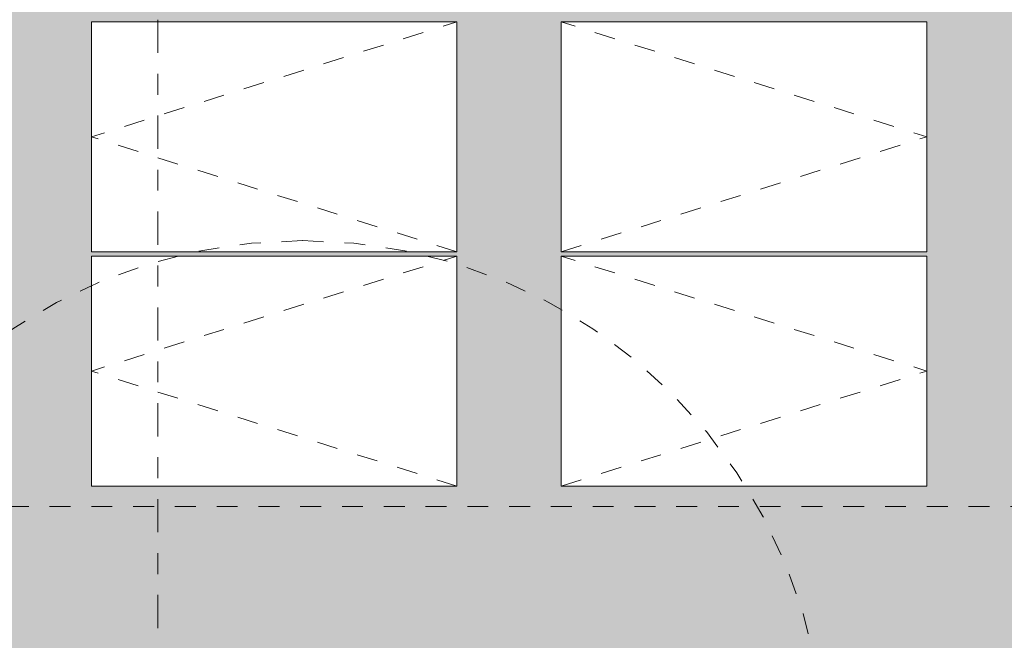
# Model space of a CAD drawing. Header units: metres. Extents: x -180 to 4, y -47 to 4.
# Tile 159 of 256: x -91.83 to -87.12, y -28.53 to -25.56. Entities that reach past the tile are written whole.
import ezdxf

# ---------------------------------------------------------------- set-up
doc = ezdxf.new("R2010")
doc.units = ezdxf.units.M
doc.header["$LTSCALE"] = 0.05
doc.linetypes.add('Linienart-53', pattern=[5.291531, 3.175, -1.058062, 0.352704, -0.705764])
doc.linetypes.add('VW-01 Strichlinie kurz', pattern=[1.999894, 0.999947, -0.999947])
for name, color, linetype, lineweight, true_color in [('30 -35 Decken- 1 Konstruktion-Träger- Stahlbeton', 7, 'Continuous', 13, 0x33aa00), ('30 -35 Decken- 11 Bodendurchbruch', 7, 'Continuous', 15, 0x599559), ('30 -36 Dächer- 1 Konstruktion', 7, 'Continuous', 35, 0x6666cc), ('30 -36 Dächer- 3 Dachbeläge', 7, 'Continuous', 15, 0x9999ff), ('30 -36 Dächer- 3 Dachbeläge Gründach', 250, 'Continuous', 9, 0x333333), ('40 -44 Elektr. Anlagen- 2 Eigenstromversorgungsanlagen', 7, 'Continuous', 5, 0xff6633), ('70 -72 Beschriftung- 1 Beschriftung allgemein', 7, 'Continuous', 9, 0xff6633), ('Dachflächen Moblierung', 7, 'Continuous', 9, 0x888888)]:
    doc.layers.add(name, color=color, linetype=linetype, lineweight=lineweight, true_color=true_color)
for name, color, linetype, lineweight in [('30 -36 Dächer- 9 Sonstiges zur KG360', 7, 'VW-01 Strichlinie kurz', 9), ('70 -71 Achsen- 1 Gebäudeachsen', 7, 'Linienart-53', 18), ('Keine', 7, 'Continuous', 9)]:
    doc.layers.add(name, color=color, linetype=linetype, lineweight=lineweight)

# ---------------------------------------------------------------- blocks, each defined once
blk = doc.blocks.new('Gruppe')
at = {"color": 255, "linetype": 'Continuous', "lineweight": 5, "transparency": 33554687}
blk.add_wipeout([(-74.281, -31.587), (-99.811, -31.587), (-99.811, -22.947), (-74.281, -22.947)], dxfattribs=at).dxf.layer = '30 -36 Dächer- 1 Konstruktion'
blk.add_wipeout([(-74.281, -31.587), (-99.811, -31.587), (-99.811, -22.947), (-74.281, -22.947)], dxfattribs=at).dxf.layer = '30 -36 Dächer- 1 Konstruktion'
blk.add_wipeout([(-74.281, -31.587), (-99.811, -31.587), (-99.811, -22.947), (-74.281, -22.947)], dxfattribs=at).dxf.layer = '30 -36 Dächer- 1 Konstruktion'
blk.add_wipeout([(-74.281, -31.587), (-99.811, -31.587), (-99.811, -22.947), (-74.281, -22.947)], dxfattribs=at).dxf.layer = '30 -36 Dächer- 1 Konstruktion'
blk.add_wipeout([(-74.281, -31.587), (-99.811, -31.587), (-99.811, -22.947), (-74.281, -22.947)], dxfattribs=at).dxf.layer = '30 -36 Dächer- 1 Konstruktion'
blk = doc.blocks.new('_04-Dach (2D)')
at = {"layer": '30 -35 Decken- 1 Konstruktion-Träger- Stahlbeton', "color": 7}
blk.add_blockref('Gruppe', (0, 0), dxfattribs=at)
blk = doc.blocks.new('Gruppe-235')
at = {"color": 255, "linetype": 'Continuous', "lineweight": 9, "transparency": 33554687}
blk.add_wipeout([(-91.49, -25.5702), (-89.74, -25.5702), (-89.74, -26.6702), (-91.49, -26.6702)], dxfattribs=at).dxf.layer = '40 -44 Elektr. Anlagen- 2 Eigenstromversorgungsanlagen'
at = {"layer": '40 -44 Elektr. Anlagen- 2 Eigenstromversorgungsanlagen', "color": 7, "linetype": 'Continuous', "lineweight": 9, "transparency": 33554687, "flags": 128}
blk.add_lwpolyline([(-91.49, -25.5702), (-89.74, -25.5702), (-89.74, -26.6702), (-91.49, -26.6702)], close=True, dxfattribs=at)
at = {"layer": 'Dachflächen Moblierung', "color": 8, "linetype": 'VW-01 Strichlinie kurz', "lineweight": 5, "flags": 128}
blk.add_lwpolyline([(-89.74, -26.6702), (-91.49, -26.1202), (-89.74, -25.5702)], dxfattribs=at)
blk = doc.blocks.new('Gruppe-236')
at = {"color": 255, "linetype": 'Continuous', "lineweight": 9, "transparency": 33554687}
blk.add_wipeout([(-91.49, -26.6912), (-89.74, -26.6912), (-89.74, -27.7912), (-91.49, -27.7912)], dxfattribs=at).dxf.layer = '40 -44 Elektr. Anlagen- 2 Eigenstromversorgungsanlagen'
at = {"layer": '40 -44 Elektr. Anlagen- 2 Eigenstromversorgungsanlagen', "color": 7, "linetype": 'Continuous', "lineweight": 9, "transparency": 33554687, "flags": 128}
blk.add_lwpolyline([(-91.49, -26.6912), (-89.74, -26.6912), (-89.74, -27.7912), (-91.49, -27.7912)], close=True, dxfattribs=at)
at = {"layer": 'Dachflächen Moblierung', "color": 8, "linetype": 'VW-01 Strichlinie kurz', "lineweight": 5, "flags": 128}
blk.add_lwpolyline([(-89.74, -27.7912), (-91.49, -27.2412), (-89.74, -26.6912)], dxfattribs=at)
blk = doc.blocks.new('Gruppe-240')
at = {"color": 255, "linetype": 'Continuous', "lineweight": 9, "transparency": 33554687}
blk.add_wipeout([(-89.24, -25.5702), (-87.49, -25.5702), (-87.49, -26.6702), (-89.24, -26.6702)], dxfattribs=at).dxf.layer = '40 -44 Elektr. Anlagen- 2 Eigenstromversorgungsanlagen'
at = {"layer": '40 -44 Elektr. Anlagen- 2 Eigenstromversorgungsanlagen', "color": 7, "linetype": 'Continuous', "lineweight": 9, "transparency": 33554687, "flags": 128}
blk.add_lwpolyline([(-89.24, -25.5702), (-87.49, -25.5702), (-87.49, -26.6702), (-89.24, -26.6702)], close=True, dxfattribs=at)
at = {"layer": 'Dachflächen Moblierung', "color": 8, "linetype": 'VW-01 Strichlinie kurz', "lineweight": 5, "flags": 128}
blk.add_lwpolyline([(-89.24, -26.6702), (-87.49, -26.1202), (-89.24, -25.5702)], dxfattribs=at)
blk = doc.blocks.new('Gruppe-241')
at = {"color": 255, "linetype": 'Continuous', "lineweight": 9, "transparency": 33554687}
blk.add_wipeout([(-89.24, -26.6912), (-87.49, -26.6912), (-87.49, -27.7912), (-89.24, -27.7912)], dxfattribs=at).dxf.layer = '40 -44 Elektr. Anlagen- 2 Eigenstromversorgungsanlagen'
at = {"layer": '40 -44 Elektr. Anlagen- 2 Eigenstromversorgungsanlagen', "color": 7, "linetype": 'Continuous', "lineweight": 9, "transparency": 33554687, "flags": 128}
blk.add_lwpolyline([(-89.24, -26.6912), (-87.49, -26.6912), (-87.49, -27.7912), (-89.24, -27.7912)], close=True, dxfattribs=at)
at = {"layer": 'Dachflächen Moblierung', "color": 8, "linetype": 'VW-01 Strichlinie kurz', "lineweight": 5, "flags": 128}
blk.add_lwpolyline([(-89.24, -27.7912), (-87.49, -27.2412), (-89.24, -26.6912)], dxfattribs=at)
blk = doc.blocks.new('Gruppe-329')
at = {"layer": '70 -72 Beschriftung- 1 Beschriftung allgemein', "color": 7, "transparency": 33554687}
blk.add_blockref('Gruppe-240', (0, 0), dxfattribs=at)
at = {"layer": 'Keine', "color": 7, "transparency": 33554687}
blk.add_blockref('Gruppe-235', (0, 0), dxfattribs=at)
at = {"layer": '70 -72 Beschriftung- 1 Beschriftung allgemein', "color": 7, "transparency": 33554687}
blk.add_blockref('Gruppe-241', (0, 0), dxfattribs=at)
at = {"layer": 'Keine', "color": 7, "transparency": 33554687}
blk.add_blockref('Gruppe-236', (0, 0), dxfattribs=at)
blk = doc.blocks.new('Gruppe-339')
at = {"layer": '30 -36 Dächer- 9 Sonstiges zur KG360', "color": 9, "lineweight": 5, "true_color": 0xbababa, "flags": 128}
blk.add_lwpolyline([(-90.4777, -26.617), (-90.2326, -26.6291), (-89.9899, -26.6651), (-89.752, -26.7247), (-89.521, -26.8073), (-89.2992, -26.9122), (-89.0887, -27.0384), (-88.8917, -27.1845), (-88.7099, -27.3493), (-88.5451, -27.5311), (-88.399, -27.7281), (-88.2729, -27.9386), (-88.168, -28.1603), (-88.0853, -28.3913), (-88.0257, -28.6293), (-87.9897, -28.872), (-87.9777, -29.117), (-87.9897, -29.3621), (-88.0257, -29.6048), (-88.0853, -29.8428), (-88.168, -30.0738), (-88.2729, -30.2955), (-88.399, -30.506), (-88.5451, -30.703), (-88.7099, -30.8848), (-88.8917, -31.0496), (-89.0887, -31.1957), (-89.2992, -31.3218), (-89.521, -31.4267), (-89.752, -31.5094), (-89.9899, -31.569), (-90.2326, -31.605), (-90.4777, -31.617), (-90.7227, -31.605), (-90.9654, -31.569), (-91.2034, -31.5094), (-91.4344, -31.4267), (-91.6562, -31.3218), (-91.8666, -31.1957), (-92.0636, -31.0496), (-92.2454, -30.8848), (-92.4102, -30.703), (-92.5563, -30.506), (-92.6825, -30.2955), (-92.7874, -30.0738), (-92.87, -29.8428), (-92.9296, -29.6048), (-92.9656, -29.3621), (-92.9777, -29.117), (-92.9656, -28.872), (-92.9296, -28.6293), (-92.87, -28.3913), (-92.7874, -28.1603), (-92.6825, -27.9386), (-92.5563, -27.7281), (-92.4102, -27.5311), (-92.2454, -27.3493), (-92.0636, -27.1845), (-91.8666, -27.0384), (-91.6562, -26.9122), (-91.4344, -26.8073), (-91.2034, -26.7247), (-90.9654, -26.6651), (-90.7227, -26.6291)], close=True, dxfattribs=at)
blk = doc.blocks.new('Gruppe-365')
at = {"layer": '30 -36 Dächer- 3 Dachbeläge Gründach', "linetype": 'Continuous', "lineweight": 0, "true_color": 0xe7eedf}
h = blk.add_hatch(color=254, dxfattribs=at)
h.paths.add_polyline_path([(-81.5037, -5.5564), (-81.5037, -3.5964), (-82.636, -3.5964), (-82.636, -0.732), (-50.206, -0.732), (-50.206, -10.572), (-51.971, -10.572), (-51.971, -13.7471), (-74.9949, -13.7471), (-74.9949, -30.912), (-99.136, -30.912), (-99.136, -11.982), (-82.636, -11.982), (-82.636, -9.597), (-78.391, -9.597), (-78.391, -7.647), (-82.636, -7.647), (-82.636, -5.5564)])
h.paths.add_polyline_path([(-64.4827, -11.9745), (-64.4827, -8.3855), (-72.8267, -8.3855), (-72.8267, -11.9745)])
at = {"color": 255, "lineweight": 9}
blk.add_wipeout([(-74.6216, -0.277), (-74.6216, -0.732), (-82.636, -0.732), (-82.636, -3.5964), (-81.5037, -3.5964), (-81.5037, -5.5564), (-82.636, -5.5564), (-82.636, -7.647), (-78.391, -7.647), (-78.391, -9.597), (-82.636, -9.597), (-82.636, -11.982), (-99.136, -11.982), (-99.136, -30.912), (-74.9949, -30.912), (-74.9949, -13.7471), (-74.6216, -13.7471), (-74.6216, -31.367), (-99.591, -31.367), (-99.591, -11.527), (-83.091, -11.527), (-83.091, -0.277)], dxfattribs=at).dxf.layer = '30 -36 Dächer- 3 Dachbeläge'
at = {"layer": 'Keine', "color": 7, "transparency": 33554687}
blk.add_blockref('Gruppe-329', (0, 0), dxfattribs=at)
at = {"layer": '40 -44 Elektr. Anlagen- 2 Eigenstromversorgungsanlagen', "color": 7, "linetype": 'VW-01 Strichlinie kurz', "lineweight": 9, "flags": 128}
blk.add_lwpolyline([(-95.9866, -15.0525), (-78.6065, -15.0525), (-78.6065, -27.8892), (-95.9866, -27.8892)], close=True, dxfattribs=at)
at = {"layer": 'Keine', "color": 7}
blk.add_blockref('Gruppe-339', (0, 0), dxfattribs=at)
blk = doc.blocks.new('_Dach_2D (2D)')
at = {"layer": '30 -35 Decken- 11 Bodendurchbruch', "color": 7}
blk.add_blockref('Gruppe-365', (0, 0), dxfattribs=at)
blk = doc.blocks.new('_Achsen (3D)')
at = {"layer": '70 -71 Achsen- 1 Gebäudeachsen', "transparency": 33554687}
blk.add_line((-91.171, 3.8), (-91.171, -46.172), dxfattribs=at)

msp = doc.modelspace()

# ---------------------------------------------------------------- block references
at = {"layer": 'Keine', "color": 1}
msp.add_blockref('_04-Dach (2D)', (0, 0), dxfattribs=at)

# ---------------------------------------------------------------- next in the draw order: block references
msp.add_blockref('_Dach_2D (2D)', (0, 0), dxfattribs=at)

# ---------------------------------------------------------------- next in the draw order: block references
msp.add_blockref('_Achsen (3D)', (0, 0), dxfattribs=at)

doc.saveas('drawing.dxf')
